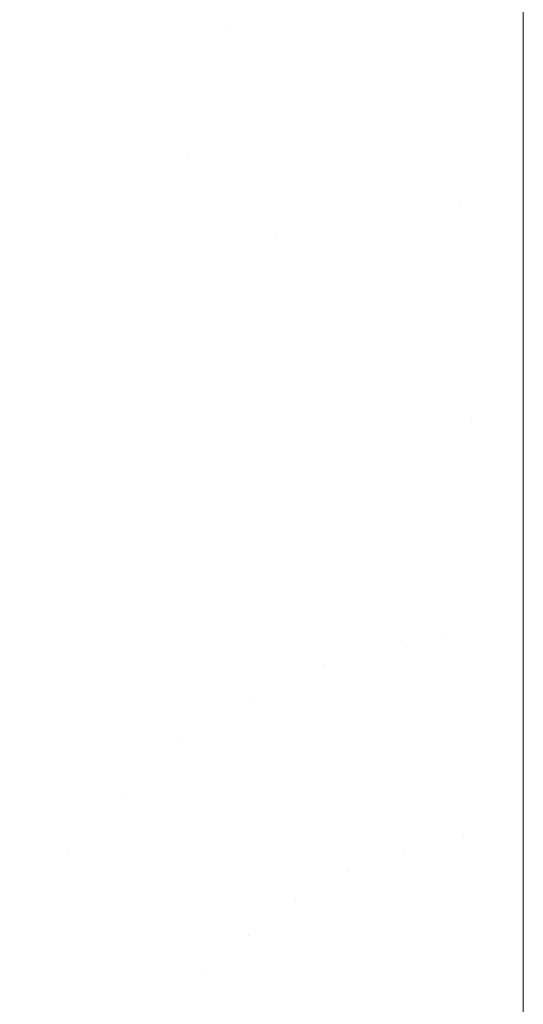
# Model space of a CAD drawing. Header units: centimetres. Extents: x -21.6 to 22.7, y 3.4 to 5.2.
# Tile 62 of 256: x -21.51192 to -21.50342, y 5.10712 to 5.12374. Entities that reach past the tile are written whole.
import ezdxf

# ---------------------------------------------------------------- set-up
doc = ezdxf.new("R2010")
doc.units = ezdxf.units.CM
doc.header["$LTSCALE"] = 2.54
doc.layers.add('Lucido design-1', color=7, linetype='Continuous')

# ---------------------------------------------------------------- blocks, each defined once
blk = doc.blocks.new('Gruppo-4-1')
at = {"color": 7, "linetype": 'Continuous', "lineweight": 9}
for points, invisible_edges in [([(-21.503423, 5.121856, -1872.217884), (-21.503423, 5.126094, -1872.218921), (-21.504679, 5.124361, -1872.218486)], 10), ([(22.630348, 5.126094, -1872.218921), (-21.503423, 5.126094, -1872.218921), (-21.503423, 5.121856, -1872.217884), (22.630348, 5.121856, -1872.217884)], 5), ([(-6.792166, 5.126094, -1873.012107), (-6.792166, 5.121856, -1873.013144), (-21.503423, 5.121856, -1873.013144), (-21.503423, 5.124403, -1873.01252)], 10), ([(-21.50876, 5.125498, -1872.218977), (-21.508373, 5.123664, -1872.218486), (-21.507161, 5.123987, -1872.218486), (-21.507453, 5.125846, -1872.218977)], 15), ([(-21.507453, 5.125846, -1873.012051), (-21.507161, 5.123987, -1873.012543), (-21.508373, 5.123664, -1873.012543), (-21.50876, 5.125498, -1873.012051)], 15), ([(-21.510038, 5.125057, -1872.218977), (-21.509558, 5.123255, -1872.218486), (-21.508373, 5.123664, -1872.218486), (-21.50876, 5.125498, -1872.218977)], 15), ([(-21.50876, 5.125498, -1873.012051), (-21.508373, 5.123664, -1873.012543), (-21.509558, 5.123255, -1873.012543), (-21.510038, 5.125057, -1873.012051)], 15), ([(-21.511278, 5.124529, -1872.218977), (-21.510708, 5.122765, -1872.218486), (-21.509558, 5.123255, -1872.218486), (-21.510038, 5.125057, -1872.218977)], 15), ([(-21.510038, 5.125057, -1873.012051), (-21.509558, 5.123255, -1873.012543), (-21.510708, 5.122765, -1873.012543), (-21.511278, 5.124529, -1873.012051)], 15), ([(-21.512476, 5.123918, -1872.218977), (-21.51182, 5.122199, -1872.218486), (-21.510708, 5.122765, -1872.218486), (-21.511278, 5.124529, -1872.218977)], 15), ([(-21.511278, 5.124529, -1873.012051), (-21.510708, 5.122765, -1873.012543), (-21.51182, 5.122199, -1873.012543), (-21.512476, 5.123918, -1873.012051)], 15), ([(-21.504679, 5.124361, -1872.218486), (-21.505927, 5.12422, -1872.218486), (-21.505541, 5.120523, -1872.217632), (-21.504485, 5.120643, -1872.217632)], 15), ([(-21.504485, 5.120643, -1873.013396), (-21.505541, 5.120523, -1873.013396), (-21.505927, 5.12422, -1873.012543), (-21.504679, 5.124361, -1873.012543)], 15), ([(-21.504679, 5.124361, -1873.012543), (-21.503423, 5.124403, -1873.01252), (-21.503423, 5.121856, -1873.013144)], 9), ([(-21.504679, 5.124361, -1872.218486), (-21.504485, 5.120643, -1872.217632), (-21.503423, 5.121856, -1872.217884)], 11), ([(-21.503423, 5.121856, -1873.013144), (-21.504485, 5.120643, -1873.013396), (-21.504679, 5.124361, -1873.012543)], 11), ([(-21.506585, 5.120326, -1872.217632), (-21.505541, 5.120523, -1872.217632), (-21.505927, 5.12422, -1872.218486), (-21.507161, 5.123987, -1872.218486)], 15), ([(-21.507161, 5.123987, -1873.012543), (-21.505927, 5.12422, -1873.012543), (-21.505541, 5.120523, -1873.013396), (-21.506585, 5.120326, -1873.013396)], 15), ([(-21.507161, 5.123987, -1872.218486), (-21.508373, 5.123664, -1872.218486), (-21.507611, 5.120053, -1872.217632), (-21.506585, 5.120326, -1872.217632)], 15), ([(-21.506585, 5.120326, -1873.013396), (-21.507611, 5.120053, -1873.013396), (-21.508373, 5.123664, -1873.012543), (-21.507161, 5.123987, -1873.012543)], 15), ([(-21.513627, 5.123232, -1872.218977), (-21.512887, 5.121562, -1872.218486), (-21.51182, 5.122199, -1872.218486), (-21.512476, 5.123918, -1872.218977)], 15), ([(-21.512476, 5.123918, -1873.012051), (-21.51182, 5.122199, -1873.012543), (-21.512887, 5.121562, -1873.012543), (-21.513627, 5.123232, -1873.012051)], 15), ([(-21.508373, 5.123664, -1872.218486), (-21.509558, 5.123255, -1872.218486), (-21.509083, 5.121471, -1872.218038)], 11), ([(-21.509083, 5.121471, -1873.012991), (-21.509558, 5.123255, -1873.012543), (-21.508373, 5.123664, -1873.012543)], 11), ([(-21.507611, 5.120053, -1872.217632), (-21.508373, 5.123664, -1872.218486), (-21.509083, 5.121471, -1872.218038)], 11), ([(-21.509083, 5.121471, -1873.012991), (-21.508373, 5.123664, -1873.012543), (-21.507611, 5.120053, -1873.013396)], 11), ([(-21.509083, 5.121471, -1872.218038), (-21.509558, 5.123255, -1872.218486), (-21.510708, 5.122765, -1872.218486), (-21.510144, 5.121019, -1872.218038)], 15), ([(-21.510144, 5.121019, -1873.012991), (-21.510708, 5.122765, -1873.012543), (-21.509558, 5.123255, -1873.012543), (-21.509083, 5.121471, -1873.012991)], 15), ([(-21.510144, 5.121019, -1872.218038), (-21.510708, 5.122765, -1872.218486), (-21.51182, 5.122199, -1872.218486), (-21.51117, 5.120497, -1872.218038)], 15), ([(-21.51117, 5.120497, -1873.012991), (-21.51182, 5.122199, -1873.012543), (-21.510708, 5.122765, -1873.012543), (-21.510144, 5.121019, -1873.012991)], 15), ([(-21.51117, 5.120497, -1872.218038), (-21.51182, 5.122199, -1872.218486), (-21.512887, 5.121562, -1872.218486), (-21.512154, 5.119909, -1872.218038)], 15), ([(-21.512154, 5.119909, -1873.012991), (-21.512887, 5.121562, -1873.012543), (-21.51182, 5.122199, -1873.012543), (-21.51117, 5.120497, -1873.012991)], 15), ([(-21.503423, 5.117577, -1872.217033), (-21.503423, 5.121856, -1872.217884), (-21.504485, 5.120643, -1872.217632)], 10), ([(-21.504485, 5.120643, -1873.013396), (-21.503423, 5.121856, -1873.013144), (-21.503423, 5.117577, -1873.013995)], 9), ([(22.630348, 5.121856, -1872.217884), (-21.503423, 5.121856, -1872.217884), (-21.503423, 5.117577, -1872.217033), (22.630348, 5.117577, -1872.217033)], 5), ([(-21.503423, 5.121856, -1873.013144), (-6.792166, 5.121856, -1873.013144), (-6.792166, 5.117577, -1873.013995), (-21.503423, 5.117577, -1873.013995)], 5), ([(-21.510144, 5.121019, -1872.218038), (-21.509587, 5.119292, -1872.217632), (-21.508613, 5.119707, -1872.217632), (-21.509083, 5.121471, -1872.218038)], 15), ([(-21.509083, 5.121471, -1873.012991), (-21.508613, 5.119707, -1873.013396), (-21.509587, 5.119292, -1873.013396), (-21.510144, 5.121019, -1873.012991)], 15), ([(-21.509083, 5.121471, -1872.218038), (-21.508613, 5.119707, -1872.217632), (-21.507611, 5.120053, -1872.217632)], 11), ([(-21.507611, 5.120053, -1873.013396), (-21.508613, 5.119707, -1873.013396), (-21.509083, 5.121471, -1873.012991)], 11), ([(-21.51117, 5.120497, -1872.218038), (-21.510527, 5.118813, -1872.217632), (-21.509587, 5.119292, -1872.217632), (-21.510144, 5.121019, -1872.218038)], 15), ([(-21.510144, 5.121019, -1873.012991), (-21.509587, 5.119292, -1873.013396), (-21.510527, 5.118813, -1873.013396), (-21.51117, 5.120497, -1873.012991)], 15), ([(-21.504485, 5.120643, -1872.217632), (-21.505541, 5.120523, -1872.217632), (-21.505164, 5.116909, -1872.21694), (-21.504296, 5.117007, -1872.21694)], 15), ([(-21.504296, 5.117007, -1873.014088), (-21.505164, 5.116909, -1873.014088), (-21.505541, 5.120523, -1873.013396), (-21.504485, 5.120643, -1873.013396)], 15), ([(-21.504485, 5.120643, -1872.217632), (-21.504296, 5.117007, -1872.21694), (-21.503423, 5.117577, -1872.217033)], 11), ([(-21.503423, 5.117577, -1873.013995), (-21.504296, 5.117007, -1873.014088), (-21.504485, 5.120643, -1873.013396)], 11), ([(-21.512154, 5.119909, -1872.218038), (-21.51143, 5.118274, -1872.217632), (-21.510527, 5.118813, -1872.217632), (-21.51117, 5.120497, -1872.218038)], 15), ([(-21.51117, 5.120497, -1873.012991), (-21.510527, 5.118813, -1873.013396), (-21.51143, 5.118274, -1873.013396), (-21.512154, 5.119909, -1873.012991)], 15), ([(-21.506023, 5.116747, -1872.21694), (-21.505164, 5.116909, -1872.21694), (-21.505541, 5.120523, -1872.217632), (-21.506585, 5.120326, -1872.217632)], 15), ([(-21.506585, 5.120326, -1873.013396), (-21.505541, 5.120523, -1873.013396), (-21.505164, 5.116909, -1873.014088), (-21.506023, 5.116747, -1873.014088)], 15), ([(-21.506585, 5.120326, -1872.217632), (-21.507611, 5.120053, -1872.217632), (-21.506866, 5.116523, -1872.21694), (-21.506023, 5.116747, -1872.21694)], 15), ([(-21.506023, 5.116747, -1873.014088), (-21.506866, 5.116523, -1873.014088), (-21.507611, 5.120053, -1873.013396), (-21.506585, 5.120326, -1873.013396)], 15), ([(-21.50769, 5.116238, -1872.21694), (-21.506866, 5.116523, -1872.21694), (-21.507611, 5.120053, -1872.217632), (-21.508613, 5.119707, -1872.217632)], 15), ([(-21.508613, 5.119707, -1873.013396), (-21.507611, 5.120053, -1873.013396), (-21.506866, 5.116523, -1873.014088), (-21.50769, 5.116238, -1873.014088)], 15), ([(-21.513095, 5.119263, -1872.218038), (-21.512292, 5.117681, -1872.217632), (-21.51143, 5.118274, -1872.217632), (-21.512154, 5.119909, -1872.218038)], 15), ([(-21.512154, 5.119909, -1873.012991), (-21.51143, 5.118274, -1873.013396), (-21.512292, 5.117681, -1873.013396), (-21.513095, 5.119263, -1873.012991)], 15), ([(-21.508613, 5.119707, -1872.217632), (-21.509587, 5.119292, -1872.217632), (-21.50849, 5.115897, -1872.21694), (-21.50769, 5.116238, -1872.21694)], 15), ([(-21.50769, 5.116238, -1873.014088), (-21.50849, 5.115897, -1873.014088), (-21.509587, 5.119292, -1873.013396), (-21.508613, 5.119707, -1873.013396)], 15), ([(-21.509263, 5.115503, -1872.21694), (-21.50849, 5.115897, -1872.21694), (-21.509587, 5.119292, -1872.217632), (-21.510527, 5.118813, -1872.217632)], 15), ([(-21.510527, 5.118813, -1873.013396), (-21.509587, 5.119292, -1873.013396), (-21.50849, 5.115897, -1873.014088), (-21.509263, 5.115503, -1873.014088)], 15), ([(-21.510527, 5.118813, -1872.217632), (-21.51143, 5.118274, -1872.217632), (-21.510005, 5.115061, -1872.21694), (-21.509263, 5.115503, -1872.21694)], 15), ([(-21.509263, 5.115503, -1873.014088), (-21.510005, 5.115061, -1873.014088), (-21.51143, 5.118274, -1873.013396), (-21.510527, 5.118813, -1873.013396)], 15), ([(-21.510714, 5.114573, -1872.21694), (-21.510005, 5.115061, -1872.21694), (-21.51143, 5.118274, -1872.217632), (-21.512292, 5.117681, -1872.217632)], 15), ([(-21.512292, 5.117681, -1873.013396), (-21.51143, 5.118274, -1873.013396), (-21.510005, 5.115061, -1873.014088), (-21.510714, 5.114573, -1873.014088)], 15), ([(-21.512292, 5.117681, -1872.217632), (-21.513111, 5.11704, -1872.217632), (-21.511387, 5.114046, -1872.21694), (-21.510714, 5.114573, -1872.21694)], 15), ([(-21.510714, 5.114573, -1873.014088), (-21.511387, 5.114046, -1873.014088), (-21.513111, 5.11704, -1873.013396), (-21.512292, 5.117681, -1873.013396)], 15), ([(-21.504296, 5.117007, -1872.21694), (-21.503423, 5.117039, -1872.21695), (-21.503423, 5.117577, -1872.217033)], 9), ([(-21.503423, 5.117577, -1873.013995), (-21.503423, 5.117039, -1873.014078), (-21.504296, 5.117007, -1873.014088)], 10), ([(22.630348, 5.117039, -1872.21695), (22.630348, 5.117577, -1872.217033), (-21.503423, 5.117577, -1872.217033), (-21.503423, 5.117039, -1872.21695)], 10), ([(-21.503423, 5.117039, -1873.014078), (-21.503423, 5.117577, -1873.013995), (-6.792166, 5.117577, -1873.013995), (-6.792166, 5.117039, -1873.014078)], 10), ([(-21.512023, 5.113484, -1872.21694), (-21.511387, 5.114046, -1872.21694), (-21.513111, 5.11704, -1872.217632), (-21.513884, 5.116356, -1872.217632)], 15), ([(-21.513884, 5.116356, -1873.013396), (-21.513111, 5.11704, -1873.013396), (-21.511387, 5.114046, -1873.014088), (-21.512023, 5.113484, -1873.014088)], 15), ([(-21.504296, 5.117007, -1872.21694), (-21.505164, 5.116909, -1872.21694), (-21.504797, 5.113383, -1872.216399), (-21.503423, 5.113486, -1872.216404)], 15), ([(-21.503423, 5.113486, -1873.014625), (-21.504797, 5.113383, -1873.014629), (-21.505164, 5.116909, -1873.014088), (-21.504296, 5.117007, -1873.014088)], 15), ([(-21.503423, 5.113486, -1872.216404), (-21.503423, 5.117039, -1872.21695), (-21.504296, 5.117007, -1872.21694)], 10), ([(-21.504296, 5.117007, -1873.014088), (-21.503423, 5.117039, -1873.014078), (-21.503423, 5.113486, -1873.014625)], 9), ([(-21.503423, 5.117039, -1872.21695), (-21.503423, 5.113486, -1872.216404), (22.630348, 5.113486, -1872.216404), (22.630348, 5.117039, -1872.21695)], 10), ([(-6.792166, 5.117039, -1873.014078), (-6.792166, 5.113486, -1873.014625), (-21.503423, 5.113486, -1873.014625), (-21.503423, 5.117039, -1873.014078)], 10), ([(-21.505474, 5.113255, -1872.216399), (-21.504797, 5.113383, -1872.216399), (-21.505164, 5.116909, -1872.21694), (-21.506023, 5.116747, -1872.21694)], 15), ([(-21.506023, 5.116747, -1873.014088), (-21.505164, 5.116909, -1873.014088), (-21.504797, 5.113383, -1873.014629), (-21.505474, 5.113255, -1873.014629)], 15), ([(-21.506023, 5.116747, -1872.21694), (-21.506866, 5.116523, -1872.21694), (-21.506139, 5.113078, -1872.216399), (-21.505474, 5.113255, -1872.216399)], 15), ([(-21.505474, 5.113255, -1873.014629), (-21.506139, 5.113078, -1873.014629), (-21.506866, 5.116523, -1873.014088), (-21.506023, 5.116747, -1873.014088)], 15), ([(-21.506789, 5.112854, -1872.216399), (-21.506139, 5.113078, -1872.216399), (-21.506866, 5.116523, -1872.21694), (-21.50769, 5.116238, -1872.21694)], 15), ([(-21.50769, 5.116238, -1873.014088), (-21.506866, 5.116523, -1873.014088), (-21.506139, 5.113078, -1873.014629), (-21.506789, 5.112854, -1873.014629)], 15), ([(-21.50769, 5.116238, -1872.21694), (-21.50849, 5.115897, -1872.21694), (-21.50742, 5.112585, -1872.216399), (-21.506789, 5.112854, -1872.216399)], 15), ([(-21.506789, 5.112854, -1873.014629), (-21.50742, 5.112585, -1873.014629), (-21.50849, 5.115897, -1873.014088), (-21.50769, 5.116238, -1873.014088)], 15), ([(-21.508029, 5.112274, -1872.216399), (-21.50742, 5.112585, -1872.216399), (-21.50849, 5.115897, -1872.21694), (-21.509263, 5.115503, -1872.21694)], 15), ([(-21.509263, 5.115503, -1873.014088), (-21.50849, 5.115897, -1873.014088), (-21.50742, 5.112585, -1873.014629), (-21.508029, 5.112274, -1873.014629)], 15), ([(-21.509263, 5.115503, -1872.21694), (-21.510005, 5.115061, -1872.21694), (-21.508615, 5.111925, -1872.216399), (-21.508029, 5.112274, -1872.216399)], 15), ([(-21.508029, 5.112274, -1873.014629), (-21.508615, 5.111925, -1873.014629), (-21.510005, 5.115061, -1873.014088), (-21.509263, 5.115503, -1873.014088)], 15), ([(-21.509174, 5.11154, -1872.216399), (-21.508615, 5.111925, -1872.216399), (-21.510005, 5.115061, -1872.21694), (-21.510714, 5.114573, -1872.21694)], 15), ([(-21.510714, 5.114573, -1873.014088), (-21.510005, 5.115061, -1873.014088), (-21.508615, 5.111925, -1873.014629), (-21.509174, 5.11154, -1873.014629)], 15), ([(-21.510714, 5.114573, -1872.21694), (-21.511387, 5.114046, -1872.21694), (-21.509705, 5.111124, -1872.216399), (-21.509174, 5.11154, -1872.216399)], 15), ([(-21.509174, 5.11154, -1873.014629), (-21.509705, 5.111124, -1873.014629), (-21.511387, 5.114046, -1873.014088), (-21.510714, 5.114573, -1873.014088)], 15), ([(-21.510206, 5.110681, -1872.216399), (-21.509705, 5.111124, -1872.216399), (-21.511387, 5.114046, -1872.21694), (-21.512023, 5.113484, -1872.21694)], 15), ([(-21.512023, 5.113484, -1873.014088), (-21.511387, 5.114046, -1873.014088), (-21.509705, 5.111124, -1873.014629), (-21.510206, 5.110681, -1873.014629)], 15), ([(-21.512023, 5.113484, -1872.21694), (-21.51262, 5.112891, -1872.21694), (-21.510677, 5.110213, -1872.216399), (-21.510206, 5.110681, -1872.216399)], 15), ([(-21.510206, 5.110681, -1873.014629), (-21.510677, 5.110213, -1873.014629), (-21.51262, 5.112891, -1873.014088), (-21.512023, 5.113484, -1873.014088)], 15), ([(-21.504438, 5.109948, -1872.215997), (-21.504797, 5.113383, -1872.216399), (-21.505474, 5.113255, -1872.216399)], 11), ([(-21.505474, 5.113255, -1873.014629), (-21.504797, 5.113383, -1873.014629), (-21.504438, 5.109948, -1873.015031)], 11), ([(-21.503423, 5.113265, -1872.21637), (-21.503423, 5.113486, -1872.216404), (-21.504797, 5.113383, -1872.216399)], 10), ([(-21.504797, 5.113383, -1873.014629), (-21.503423, 5.113486, -1873.014625), (-21.503423, 5.113265, -1873.014659)], 9), ([(-21.503423, 5.113265, -1872.21637), (-21.504797, 5.113383, -1872.216399), (-21.504438, 5.109948, -1872.215997)], 11), ([(-21.504438, 5.109948, -1873.015031), (-21.504797, 5.113383, -1873.014629), (-21.503423, 5.113265, -1873.014659)], 11), ([(-21.503423, 5.113486, -1872.216404), (-21.503423, 5.113265, -1872.21637), (22.630348, 5.113265, -1872.21637), (22.630348, 5.113486, -1872.216404)], 10), ([(-6.792166, 5.113486, -1873.014625), (-6.792166, 5.113265, -1873.014659), (-21.503423, 5.113265, -1873.014659), (-21.503423, 5.113486, -1873.014625)], 10), ([(-21.505474, 5.113255, -1872.216399), (-21.506139, 5.113078, -1872.216399), (-21.50543, 5.109722, -1872.215997), (-21.504438, 5.109948, -1872.215997)], 15), ([(-21.504438, 5.109948, -1873.015031), (-21.50543, 5.109722, -1873.015031), (-21.506139, 5.113078, -1873.014629), (-21.505474, 5.113255, -1873.014629)], 15), ([(-21.504438, 5.109948, -1872.215997), (-21.503423, 5.110022, -1872.216014), (-21.503423, 5.113265, -1872.21637)], 9), ([(-21.503423, 5.113265, -1873.014659), (-21.503423, 5.110022, -1873.015014), (-21.504438, 5.109948, -1873.015031)], 10), ([(22.630348, 5.110022, -1872.216014), (22.630348, 5.113265, -1872.21637), (-21.503423, 5.113265, -1872.21637), (-21.503423, 5.110022, -1872.216014)], 10), ([(-21.503423, 5.110022, -1873.015014), (-21.503423, 5.113265, -1873.014659), (-6.792166, 5.113265, -1873.014659), (-6.792166, 5.110022, -1873.015014)], 10), ([(-21.50543, 5.109722, -1872.215997), (-21.506139, 5.113078, -1872.216399), (-21.506789, 5.112854, -1872.216399)], 11), ([(-21.506789, 5.112854, -1873.014629), (-21.506139, 5.113078, -1873.014629), (-21.50543, 5.109722, -1873.015031)], 11), ([(-21.511117, 5.109725, -1872.216399), (-21.510677, 5.110213, -1872.216399), (-21.51262, 5.112891, -1872.21694), (-21.513177, 5.112273, -1872.21694)], 15), ([(-21.513177, 5.112273, -1873.014088), (-21.51262, 5.112891, -1873.014088), (-21.510677, 5.110213, -1873.014629), (-21.511117, 5.109725, -1873.014629)], 15), ([(-21.506789, 5.112854, -1872.216399), (-21.50742, 5.112585, -1872.216399), (-21.506377, 5.109358, -1872.215997), (-21.50543, 5.109722, -1872.215997)], 15), ([(-21.50543, 5.109722, -1873.015031), (-21.506377, 5.109358, -1873.015031), (-21.50742, 5.112585, -1873.014629), (-21.506789, 5.112854, -1873.014629)], 15), ([(-21.506377, 5.109358, -1872.215997), (-21.50742, 5.112585, -1872.216399), (-21.508029, 5.112274, -1872.216399)], 11), ([(-21.508029, 5.112274, -1873.014629), (-21.50742, 5.112585, -1873.014629), (-21.506377, 5.109358, -1873.015031)], 11), ([(-21.512604, 5.110419, -1872.216652), (-21.511526, 5.109221, -1872.216399), (-21.511117, 5.109725, -1872.216399), (-21.513177, 5.112273, -1872.21694)], 15), ([(-21.513177, 5.112273, -1873.014088), (-21.511117, 5.109725, -1873.014629), (-21.511526, 5.109221, -1873.014629), (-21.512604, 5.110419, -1873.014377)], 15), ([(-21.508029, 5.112274, -1872.216399), (-21.508615, 5.111925, -1872.216399), (-21.507261, 5.10887, -1872.215997), (-21.506377, 5.109358, -1872.215997)], 15), ([(-21.506377, 5.109358, -1873.015031), (-21.507261, 5.10887, -1873.015031), (-21.508615, 5.111925, -1873.014629), (-21.508029, 5.112274, -1873.014629)], 15), ([(-21.507261, 5.10887, -1872.215997), (-21.508615, 5.111925, -1872.216399), (-21.509174, 5.11154, -1872.216399)], 11), ([(-21.509174, 5.11154, -1873.014629), (-21.508615, 5.111925, -1873.014629), (-21.507261, 5.10887, -1873.015031)], 11), ([(-21.509174, 5.11154, -1872.216399), (-21.509705, 5.111124, -1872.216399), (-21.508067, 5.108278, -1872.215997), (-21.507261, 5.10887, -1872.215997)], 15), ([(-21.507261, 5.10887, -1873.015031), (-21.508067, 5.108278, -1873.015031), (-21.509705, 5.111124, -1873.014629), (-21.509174, 5.11154, -1873.014629)], 15), ([(-21.508067, 5.108278, -1872.215997), (-21.509705, 5.111124, -1872.216399), (-21.510206, 5.110681, -1872.216399)], 11), ([(-21.510206, 5.110681, -1873.014629), (-21.509705, 5.111124, -1873.014629), (-21.508067, 5.108278, -1873.015031)], 11), ([(-21.510206, 5.110681, -1872.216399), (-21.510677, 5.110213, -1872.216399), (-21.508785, 5.107605, -1872.215997), (-21.508067, 5.108278, -1872.215997)], 15), ([(-21.508067, 5.108278, -1873.015031), (-21.508785, 5.107605, -1873.015031), (-21.510677, 5.110213, -1873.014629), (-21.510206, 5.110681, -1873.014629)], 15), ([(-21.513423, 5.109236, -1872.216652), (-21.512249, 5.108177, -1872.216399), (-21.511526, 5.109221, -1872.216399), (-21.512604, 5.110419, -1872.216652)], 15), ([(-21.512604, 5.110419, -1873.014377), (-21.511526, 5.109221, -1873.014629), (-21.512249, 5.108177, -1873.014629), (-21.513423, 5.109236, -1873.014377)], 15), ([(-21.508785, 5.107605, -1872.215997), (-21.510677, 5.110213, -1872.216399), (-21.511117, 5.109725, -1872.216399)], 11), ([(-21.511117, 5.109725, -1873.014629), (-21.510677, 5.110213, -1873.014629), (-21.508785, 5.107605, -1873.015031)], 11), ([(-21.503423, 5.108928, -1872.215895), (-21.503423, 5.110022, -1872.216014), (-21.504438, 5.109948, -1872.215997)], 10), ([(-21.504438, 5.109948, -1873.015031), (-21.503423, 5.110022, -1873.015014), (-21.503423, 5.108928, -1873.015134)], 9), ([(-21.503423, 5.110022, -1872.216014), (-21.503423, 5.108928, -1872.215895), (22.630348, 5.108928, -1872.215895), (22.630348, 5.110022, -1872.216014)], 10), ([(-6.792166, 5.110022, -1873.015014), (-6.792166, 5.108928, -1873.015134), (-21.503423, 5.108928, -1873.015134), (-21.503423, 5.110022, -1873.015014)], 10), ([(-21.504438, 5.109948, -1872.215997), (-21.50543, 5.109722, -1872.215997), (-21.503423, 5.108928, -1872.215895)], 11), ([(-21.503423, 5.108928, -1873.015134), (-21.50543, 5.109722, -1873.015031), (-21.504438, 5.109948, -1873.015031)], 11), ([(-21.511117, 5.109725, -1872.216399), (-21.511526, 5.109221, -1872.216399), (-21.509413, 5.106872, -1872.215997), (-21.508785, 5.107605, -1872.215997)], 15), ([(-21.508785, 5.107605, -1873.015031), (-21.509413, 5.106872, -1873.015031), (-21.511526, 5.109221, -1873.014629), (-21.511117, 5.109725, -1873.014629)], 15), ([(-21.505363, 5.106219, -1872.215722), (-21.504742, 5.106459, -1872.215722), (-21.50543, 5.109722, -1872.215997), (-21.506377, 5.109358, -1872.215997)], 15), ([(-21.506377, 5.109358, -1873.015031), (-21.50543, 5.109722, -1873.015031), (-21.504742, 5.106459, -1873.015306), (-21.505363, 5.106219, -1873.015306)], 15), ([(-21.503423, 5.108928, -1872.215895), (-21.50543, 5.109722, -1872.215997), (-21.504742, 5.106459, -1872.215722)], 11), ([(-21.504742, 5.106459, -1873.015306), (-21.50543, 5.109722, -1873.015031), (-21.503423, 5.108928, -1873.015134)], 11), ([(-21.506377, 5.109358, -1872.215997), (-21.507261, 5.10887, -1872.215997), (-21.505944, 5.105899, -1872.215722), (-21.505363, 5.106219, -1872.215722)], 15), ([(-21.505363, 5.106219, -1873.015306), (-21.505944, 5.105899, -1873.015306), (-21.507261, 5.10887, -1873.015031), (-21.506377, 5.109358, -1873.015031)], 15), ([(-21.511526, 5.109221, -1872.216399), (-21.512249, 5.108177, -1872.216399), (-21.509947, 5.106099, -1872.215997), (-21.509413, 5.106872, -1872.215997)], 15), ([(-21.509413, 5.106872, -1873.015031), (-21.509947, 5.106099, -1873.015031), (-21.512249, 5.108177, -1873.014629), (-21.511526, 5.109221, -1873.014629)], 15), ([(-21.506473, 5.10551, -1872.215722), (-21.505944, 5.105899, -1872.215722), (-21.507261, 5.10887, -1872.215997), (-21.508067, 5.108278, -1872.215997)], 15), ([(-21.508067, 5.108278, -1873.015031), (-21.507261, 5.10887, -1873.015031), (-21.505944, 5.105899, -1873.015306), (-21.506473, 5.10551, -1873.015306)], 15), ([(-21.504742, 5.106459, -1872.215722), (-21.503423, 5.106655, -1872.215746), (-21.503423, 5.108928, -1872.215895)], 9), ([(-21.503423, 5.108928, -1873.015134), (-21.503423, 5.106655, -1873.015282), (-21.504742, 5.106459, -1873.015306)], 10), ([(22.630348, 5.106655, -1872.215746), (22.630348, 5.108928, -1872.215895), (-21.503423, 5.108928, -1872.215895), (-21.503423, 5.106655, -1872.215746)], 10), ([(-21.503423, 5.106655, -1873.015282), (-21.503423, 5.108928, -1873.015134), (-6.792166, 5.108928, -1873.015134), (-6.792166, 5.106655, -1873.015282)], 10), ([(-21.510393, 5.105307, -1872.215997), (-21.509947, 5.106099, -1872.215997), (-21.512249, 5.108177, -1872.216399), (-21.512852, 5.107105, -1872.216399)], 15), ([(-21.512852, 5.107105, -1873.014629), (-21.512249, 5.108177, -1873.014629), (-21.509947, 5.106099, -1873.015031), (-21.510393, 5.105307, -1873.015031)], 15), ([(-21.508067, 5.108278, -1872.215997), (-21.508785, 5.107605, -1872.215997), (-21.506945, 5.105068, -1872.215722), (-21.506473, 5.10551, -1872.215722)], 15), ([(-21.506473, 5.10551, -1873.015306), (-21.506945, 5.105068, -1873.015306), (-21.508785, 5.107605, -1873.015031), (-21.508067, 5.108278, -1873.015031)], 15), ([(-21.507357, 5.104586, -1872.215722), (-21.506945, 5.105068, -1872.215722), (-21.508785, 5.107605, -1872.215997), (-21.509413, 5.106872, -1872.215997)], 15), ([(-21.509413, 5.106872, -1873.015031), (-21.508785, 5.107605, -1873.015031), (-21.506945, 5.105068, -1873.015306), (-21.507357, 5.104586, -1873.015306)], 15)]:
    blk.add_3dface(points, dxfattribs=dict(at, invisible_edges=invisible_edges))
blk = doc.blocks.new('Gruppo-5-1')
at = {"color": 7}
blk.add_blockref('Gruppo-4-1', (0, 0), dxfattribs=at)

msp = doc.modelspace()

# ---------------------------------------------------------------- block references
at = {"layer": 'Lucido design-1', "color": 7}
msp.add_blockref('Gruppo-5-1', (0, 0), dxfattribs=at)

doc.saveas('drawing.dxf')
